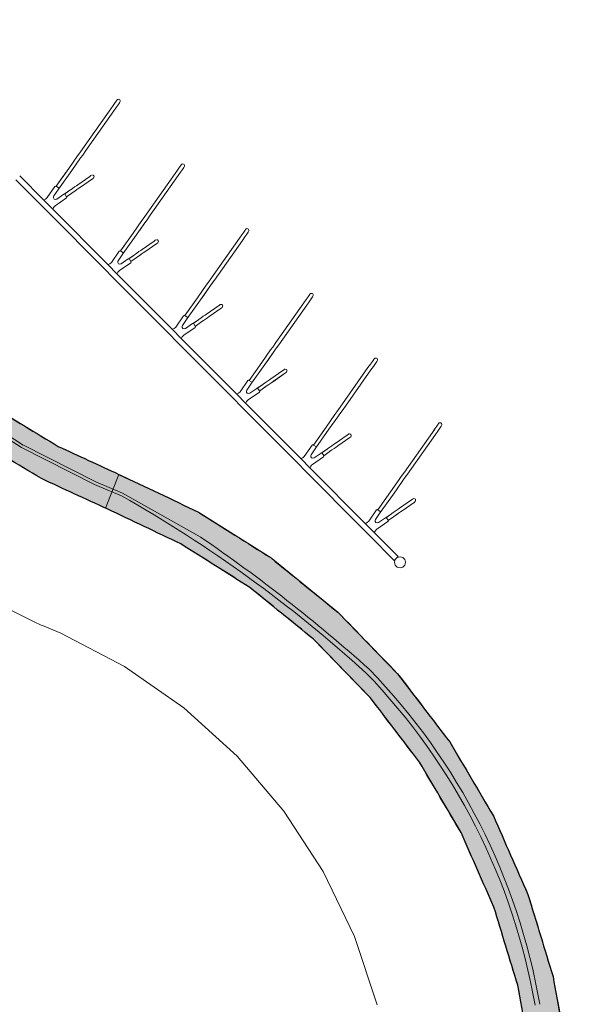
# Model space of a CAD drawing. Extents: x -6068 to 35118, y -17738 to 67348.
# Tile 124 of 243: x 2685 to 2915, y -2089 to -1683. Entities that reach past the tile are written whole.
import ezdxf

# ---------------------------------------------------------------- set-up
doc = ezdxf.new("R2010")
doc.units = 0
doc.header["$LTSCALE"] = 15
doc.linetypes.add('Continua', pattern=[0])
doc.linetypes.add('Cui_CONTINU', pattern=[0])
for name, color, linetype, lineweight, true_color in [('Bloc 3D - Dessin - NIVEAUX - Style par défaut', 7, 'Continua', 0, 0x000000), ('Enveloppe (vert.) Courbe - NIVEAUX - Style par défaut', 7, 'Continua', 0, 0x000000), ('Garde-corps - Traverse - NIVEAUX - Style par défaut', 7, 'Continua', 0, 0x000000)]:
    doc.layers.add(name, color=color, linetype=linetype, lineweight=lineweight, true_color=true_color)
doc.layers.add('EDL_RDJ murs & cloisons', color=5, linetype='CONTINUOUS')
doc.layers.add('PIS-fond de plan', color=7, linetype='Cui_CONTINU')

# ---------------------------------------------------------------- blocks, each defined once
blk = doc.blocks.new('EDL_RDJ plan_2025 10 17')
at = {"layer": 'EDL_RDJ murs & cloisons', "linetype": 'Continuous', "ltscale": 0.08}
h = blk.add_hatch(color=9, dxfattribs=at)
h.dxf.hatch_style = 1
edge = h.paths.add_edge_path()
edge.add_line((2556.739153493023, -1669.143676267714), (2572.3876953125, -1669.235563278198))
edge.add_line((2572.3876953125, -1669.235563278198), (2576.164579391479, -1682.447052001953))
edge.add_line((2576.164579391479, -1682.447052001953), (2579.941463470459, -1695.658540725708))
edge.add_arc((42696.66844574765, 14278.54642198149), 43180.16915160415, 201.7121071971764, 201.7361180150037)
edge.add_arc((-127963.8693482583, -53738.21817203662), 140535.0984606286, 21.720423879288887, 21.727801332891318, ccw=False)
edge.add_arc((12035.47356864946, 2925.562201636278), 10527.17855930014, 206.2426523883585, 206.335552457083)
edge.add_arc((15378.11186413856, 5950.750854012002), 14915.60852004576, 211.0592943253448, 211.1858737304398)
edge.add_arc((360324.5307223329, 278451.7867171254), 454400.5141555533, 218.074873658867, 218.0789918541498)
edge.add_arc((217010.4226649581, 212550.755888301), 303151.9571580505, 224.9969135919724, 225.0030864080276)
edge.add_arc((-660696.6426187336, -848561.463687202), 1075644.916222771, 51.922197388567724, 51.92393709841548, ccw=False)
edge.add_arc((-405330.7572170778, -676816.2502256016), 788713.4971926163, 58.844942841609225, 58.847315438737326, ccw=False)
edge.add_arc((-81401.57870900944, -184168.3901461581), 200779.5220590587, 65.22387725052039, 65.23174117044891, ccw=False)
edge.add_arc((288.0447430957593, -7080.214755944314), 5758.105867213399, 64.43689718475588, 64.79868125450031, ccw=False)
edge.add_arc((-28066.75788130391, -50769.71316564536), 57798.89392504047, 57.71825138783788, 57.75337011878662, ccw=False)
edge.add_arc((7185.293450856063, 3468.404093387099), 6933.798007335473, 230.7970432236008, 231.0897856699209)
edge.add_arc((-5911.781560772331, -10438.30069509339), 12200.97616844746, 44.067741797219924, 44.2341076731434, ccw=False)
edge.add_arc((43474.51515905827, 29034.81722963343), 51089.79264119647, 217.3386602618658, 217.3783907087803)
edge.add_arc((-4344.068507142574, -6265.492528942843), 8396.11413516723, 30.445045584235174, 30.686802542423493, ccw=False)
edge.add_arc((43438.97684459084, 15829.52779176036), 44296.20741385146, 203.7506501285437, 203.7964739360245)
edge.add_arc((17279.22127645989, 2326.370990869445), 15020.30619005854, 196.9137113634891, 197.0488497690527)
edge.add_arc((1336973.997731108, 237663.1508141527), 1355425.510490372, 190.1877749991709, 190.1892725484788)
edge.add_arc((2947.889480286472, -2113.143113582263), 22.65989489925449, 177.7534609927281, 192.0490270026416)
edge.add_line((2925.728797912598, -2117.873334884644), (3034.942824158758, -2120.356799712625))
edge.add_line((3034.942824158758, -2120.356799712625), (3034.606324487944, -2135.153245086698))
edge.add_line((3034.606324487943, -2135.153245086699), (2926.926612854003, -2132.704401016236))
edge.add_line((2926.926612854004, -2132.704401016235), (2821.937847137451, -2130.116701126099))
edge.add_line((2821.937847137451, -2130.116701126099), (2822.269811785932, -2115.520429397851))
edge.add_line((2822.269811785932, -2115.520429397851), (2910.652542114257, -2117.53048896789))
edge.add_arc((1871.077786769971, -2276.179365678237), 1051.610735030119, 8.676926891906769, 10.70114129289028)
edge.add_arc((509871.0467935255, 152748.8463404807), 530082.4787492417, 196.9792556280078, 196.9828927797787, ccw=False)
edge.add_arc((1079395.701304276, 472171.0322056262), 1176324.385757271, 203.7727889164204, 203.7744279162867, ccw=False)
edge.add_arc((280490.3533130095, 161958.0999810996), 322420.6696130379, 210.5631721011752, 210.5691518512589, ccw=False)
edge.add_arc((404168.5650389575, 304391.9129271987), 504890.7568707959, 217.3565403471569, 217.3603589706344, ccw=False)
edge.add_arc((-1332563.55953749, -1298338.910213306), 1861156.762927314, 44.15034442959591, 44.15138034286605)
edge.add_arc((372418.0818038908, 453585.1993835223), 586603.9218294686, 230.9418649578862, 230.945151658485, ccw=False)
edge.add_arc((-675372.2428355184, -1076120.3763308), 1270363.141206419, 57.7349632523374, 57.73648092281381)
edge.add_arc((373656.9793732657, 776720.1014550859), 862443.0862349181, 244.527187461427, 244.52942296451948, ccw=False)
edge.add_arc((4847.994970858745, 2747.185708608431), 5090.805776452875, 245.1405833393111, 245.47776697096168, ccw=False)
edge.add_arc((7846.721273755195, 6662.138406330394), 9961.829097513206, 238.7470641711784, 238.9453296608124, ccw=False)
edge.add_arc((7635.05427522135, 4500.633192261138), 8059.236222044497, 231.8005768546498, 232.0456486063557, ccw=False)
edge.add_arc((154.8607676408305, -4304.806009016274), 3513.189622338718, 44.71890260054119, 45.28109739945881)
edge.add_arc((23423.17403304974, 14506.31113354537), 26432.15340623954, 218.0395257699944, 218.1142487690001, ccw=False)
edge.add_arc((-61137.6034036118, -40295.5733263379), 74475.11154717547, 31.14078445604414, 31.16686884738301)
edge.add_arc((3834.887671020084, -1121.40342133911), 1397.371397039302, 206.0733161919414, 206.839052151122, ccw=False)
edge.add_arc((177757.0357817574, 68081.68146794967), 188577.6773180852, 201.7183608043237, 201.7298502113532, ccw=False)
edge.add_arc((2876.420688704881, -1608.21358814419), 324.0956078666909, 194.2173903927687, 196.5343482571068, ccw=False)
edge.add_line((2562.251853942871, -1687.811994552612), (2556.739153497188, -1669.143676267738))
at = {"layer": 'Bloc 3D - Dessin - NIVEAUX - Style par défaut', "color": 32, "linetype": 'Continua', "lineweight": 0, "ltscale": 0.1, "true_color": 0xd1591a}
for p, q in [((2737.460899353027, -1717.971849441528), (2736.477184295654, -1719.363737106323)), ((2737.454795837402, -1717.977857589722), (2738.287925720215, -1716.795682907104)), ((2738.292598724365, -1716.791105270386), (2737.460899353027, -1717.971849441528)), ((2738.847732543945, -1716.002702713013), (2738.292598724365, -1716.791105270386)), ((2738.691139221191, -1718.840169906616), (2739.523220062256, -1717.658758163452)), ((2739.041805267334, -1715.726804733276), (2738.847732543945, -1716.002702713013)), ((2739.041805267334, -1715.726804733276), (2739.294624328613, -1715.497541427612)), ((2739.294624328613, -1715.497541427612), (2739.61935043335, -1715.399694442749)), ((2739.523220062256, -1717.658758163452), (2740.078258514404, -1716.870546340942)), ((2739.61935043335, -1715.399694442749), (2739.951419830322, -1715.452527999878)), ((2739.951419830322, -1715.452527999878), (2740.225315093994, -1715.64564704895)), ((2740.272331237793, -1716.594648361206), (2740.075778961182, -1716.873025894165)), ((2740.078258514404, -1716.870546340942), (2740.272331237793, -1716.594648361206)), ((2740.225315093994, -1715.64564704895), (2740.386581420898, -1715.940713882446)), ((2740.272331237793, -1716.594648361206), (2740.403366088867, -1716.279458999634)), ((2740.386581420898, -1715.940713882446), (2740.403366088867, -1716.279458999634)), ((2736.477184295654, -1719.363737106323), (2724.941444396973, -1735.736608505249)), ((2726.169967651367, -1736.607217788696), (2737.707424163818, -1720.231866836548)), ((2737.707424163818, -1720.231866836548), (2738.691139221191, -1718.840169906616)), ((2723.670864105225, -1737.540006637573), (2722.805500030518, -1738.768148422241)), ((2724.941444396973, -1735.736608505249), (2723.670864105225, -1737.540006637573)), ((2724.040699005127, -1739.629411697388), (2724.900913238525, -1738.408517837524)), ((2724.900913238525, -1738.408517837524), (2726.169967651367, -1736.607217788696)), ((2722.805500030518, -1738.768148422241), (2719.155788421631, -1743.948316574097)), ((2720.38516998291, -1744.817781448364), (2724.040699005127, -1739.629411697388)), ((2721.908950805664, -1742.663812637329), (2720.38516998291, -1744.817781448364)), ((2724.040699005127, -1739.629411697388), (2721.908950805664, -1742.663812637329)), ((2765.388965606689, -1742.699193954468), (2764.833831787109, -1743.487596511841)), ((2765.583038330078, -1742.4232006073), (2765.388965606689, -1742.699193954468)), ((2765.583038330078, -1742.4232006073), (2765.835857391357, -1742.194032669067)), ((2765.835857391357, -1742.194032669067), (2766.160583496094, -1742.096090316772)), ((2766.160583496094, -1742.096090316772), (2766.492652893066, -1742.149019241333)), ((2766.492652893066, -1742.149019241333), (2766.766548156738, -1742.342138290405)), ((2766.766548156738, -1742.342138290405), (2766.927814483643, -1742.637205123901)), ((2766.927814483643, -1742.637205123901), (2766.944599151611, -1742.975950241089)), ((2719.155788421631, -1743.948316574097), (2713.974475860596, -1751.302289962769)), ((2714.988899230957, -1752.476835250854), (2720.38516998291, -1744.817781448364)), ((2717.416858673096, -1746.411943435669), (2717.839241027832, -1745.809316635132)), ((2728.555774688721, -1746.721124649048), (2728.280544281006, -1746.912431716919)), ((2728.886699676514, -1746.668195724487), (2729.207801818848, -1746.764039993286)), ((2729.207801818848, -1746.764039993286), (2729.455471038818, -1746.989774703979)), ((2763.018417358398, -1746.060132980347), (2751.478576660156, -1762.438821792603)), ((2764.002132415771, -1744.668340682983), (2763.018417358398, -1746.060132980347)), ((2763.996028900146, -1744.674348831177), (2764.829158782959, -1743.49217414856)), ((2764.833831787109, -1743.487596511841), (2764.002132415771, -1744.668340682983)), ((2764.248657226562, -1746.928358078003), (2765.232372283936, -1745.53656578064)), ((2765.232372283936, -1745.53656578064), (2766.064453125, -1744.355249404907)), ((2766.064453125, -1744.355249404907), (2766.61958694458, -1743.567037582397)), ((2766.813564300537, -1743.291044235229), (2766.617012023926, -1743.56951713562)), ((2766.61958694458, -1743.567037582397), (2766.813564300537, -1743.291044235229)), ((2766.813564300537, -1743.291044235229), (2766.944599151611, -1742.975950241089)), ((2697.381114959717, -1748.686647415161), (2707.487773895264, -1758.852434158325)), ((2708.758926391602, -1756.922483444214), (2698.963069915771, -1747.069406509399)), ((2713.969230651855, -1751.300191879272), (2715.599346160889, -1748.986482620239)), ((2715.599346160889, -1748.986482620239), (2716.884899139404, -1747.166681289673)), ((2722.906589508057, -1750.649404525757), (2722.310733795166, -1751.063776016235)), ((2727.836227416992, -1747.221231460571), (2722.906589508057, -1750.649404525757)), ((2728.920936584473, -1748.256158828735), (2723.95486831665, -1751.714181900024)), ((2723.973846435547, -1751.69529914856), (2728.924465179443, -1748.252630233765)), ((2727.836227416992, -1747.221231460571), (2728.08666229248, -1747.047185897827)), ((2728.280544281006, -1746.912431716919), (2728.08666229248, -1747.047185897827)), ((2728.924465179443, -1748.252630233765), (2729.393482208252, -1747.926568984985)), ((2729.393482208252, -1747.926568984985), (2729.55846786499, -1747.634935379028)), ((2729.455471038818, -1746.989774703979), (2729.580593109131, -1747.300577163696)), ((2729.55846786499, -1747.634935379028), (2729.580593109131, -1747.300577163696)), ((2752.716255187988, -1763.29665184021), (2764.248657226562, -1746.928358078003)), ((2710.200214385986, -1756.005811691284), (2713.450050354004, -1751.393270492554)), ((2713.450050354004, -1751.393270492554), (2710.200214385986, -1756.005811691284)), ((2712.987995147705, -1755.317163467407), (2714.988803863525, -1752.477407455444)), ((2713.640403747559, -1751.252412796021), (2713.450050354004, -1751.393270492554)), ((2713.813495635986, -1751.237821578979), (2713.640403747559, -1751.252412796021)), ((2713.969230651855, -1751.300191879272), (2713.813495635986, -1751.237821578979)), ((2714.89782333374, -1751.952791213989), (2713.974666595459, -1751.3023853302)), ((2717.093944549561, -1754.594945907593), (2714.242649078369, -1756.579160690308)), ((2715.051937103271, -1752.196264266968), (2714.89782333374, -1751.952791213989)), ((2714.992046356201, -1752.463006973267), (2715.051937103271, -1752.196264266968)), ((2717.238807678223, -1754.563283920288), (2719.567680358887, -1752.976560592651)), ((2717.375469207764, -1754.533338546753), (2717.238807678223, -1754.563283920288)), ((2719.567680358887, -1752.976560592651), (2717.392635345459, -1754.544401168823)), ((2717.617988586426, -1754.688882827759), (2717.392635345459, -1754.544401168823)), ((2718.263053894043, -1755.615854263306), (2717.617988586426, -1754.688882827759)), ((2718.284130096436, -1755.711984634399), (2720.424175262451, -1754.169416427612)), ((2720.714664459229, -1752.174139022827), (2719.73934173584, -1752.852869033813)), ((2720.424175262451, -1754.169416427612), (2720.605754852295, -1754.038572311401)), ((2721.602916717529, -1753.351354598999), (2720.57466506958, -1754.066896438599)), ((2720.605754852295, -1754.038572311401), (2721.625137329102, -1753.329229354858)), ((2721.573543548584, -1751.576662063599), (2720.714664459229, -1752.174139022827)), ((2722.310733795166, -1751.063776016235), (2721.573543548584, -1751.576662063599)), ((2721.625137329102, -1753.329229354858), (2722.550678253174, -1752.685308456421)), ((2722.550678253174, -1752.685308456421), (2723.345184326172, -1752.132558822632)), ((2723.95486831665, -1751.714181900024), (2723.324680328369, -1752.152967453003)), ((2723.345184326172, -1752.132558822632), (2723.973846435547, -1751.69529914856)), ((2707.487773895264, -1758.852434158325), (2710.674667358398, -1762.05792427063)), ((2712.623596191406, -1760.809850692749), (2708.758926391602, -1756.922483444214)), ((2709.597301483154, -1756.590509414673), (2708.822536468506, -1756.914472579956)), ((2710.200214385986, -1756.005811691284), (2709.597301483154, -1756.590509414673)), ((2712.864398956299, -1755.567502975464), (2712.987995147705, -1755.317163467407)), ((2712.868118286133, -1756.119203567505), (2712.864398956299, -1755.567502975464)), ((2713.191986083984, -1756.56590461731), (2712.868118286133, -1756.119203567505)), ((2713.715171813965, -1756.74090385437), (2713.191986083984, -1756.56590461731)), ((2718.169116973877, -1756.139898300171), (2713.537693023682, -1759.362745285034)), ((2713.537693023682, -1759.362745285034), (2718.169116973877, -1756.139898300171)), ((2714.242649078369, -1756.579160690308), (2713.715171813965, -1756.74090385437)), ((2718.169116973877, -1756.139898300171), (2718.324661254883, -1755.897378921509)), ((2718.268013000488, -1755.638456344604), (2718.263053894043, -1755.615854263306)), ((2718.324661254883, -1755.897378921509), (2718.284130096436, -1755.711984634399)), ((2710.674667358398, -1762.05792427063), (2734.029006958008, -1785.54892539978)), ((2735.300159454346, -1783.618974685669), (2712.623596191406, -1760.809850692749)), ((2712.657928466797, -1760.589647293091), (2712.884521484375, -1760.065507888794)), ((2712.884521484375, -1760.065507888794), (2713.235378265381, -1759.614992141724)), ((2713.235378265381, -1759.614992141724), (2713.537693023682, -1759.362745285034)), ((2751.478576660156, -1762.438821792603), (2750.212097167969, -1764.236402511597)), ((2749.346542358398, -1765.46483039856), (2745.697498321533, -1770.644044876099)), ((2746.927165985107, -1771.513223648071), (2750.580501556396, -1766.327905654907)), ((2750.580501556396, -1766.327905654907), (2748.45027923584, -1769.360303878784)), ((2750.212097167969, -1764.236402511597), (2749.346542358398, -1765.46483039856)), ((2750.580501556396, -1766.327905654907), (2751.442432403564, -1765.104627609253)), ((2751.442432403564, -1765.104627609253), (2752.716255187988, -1763.29665184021)), ((2745.697498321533, -1770.644044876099), (2740.51570892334, -1777.998781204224)), ((2791.375064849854, -1770.183992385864), (2790.543365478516, -1771.364831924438)), ((2791.930198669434, -1769.395685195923), (2791.375064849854, -1770.183992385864)), ((2791.77360534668, -1772.233057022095), (2792.605781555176, -1771.051740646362)), ((2792.124271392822, -1769.119691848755), (2791.930198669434, -1769.395685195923)), ((2792.124271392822, -1769.119691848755), (2792.377185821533, -1768.890523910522)), ((2792.377185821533, -1768.890523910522), (2792.701816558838, -1768.792581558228)), ((2792.605781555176, -1771.051740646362), (2793.160820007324, -1770.263433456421)), ((2792.701816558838, -1768.792581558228), (2793.033885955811, -1768.845415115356)), ((2793.033885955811, -1768.845415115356), (2793.307781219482, -1769.038534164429)), ((2793.160820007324, -1770.263433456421), (2793.354797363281, -1769.987535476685)), ((2793.307781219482, -1769.038534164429), (2793.469047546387, -1769.333696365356)), ((2793.354797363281, -1769.987535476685), (2793.485832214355, -1769.672346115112)), ((2793.469047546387, -1769.333696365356), (2793.485832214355, -1769.672346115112)), ((2741.530132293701, -1779.17332649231), (2746.927165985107, -1771.513223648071)), ((2754.377460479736, -1773.917722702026), (2749.447822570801, -1777.345895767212)), ((2755.462169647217, -1774.952554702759), (2750.496101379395, -1778.410673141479)), ((2750.515079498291, -1778.391790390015), (2755.465698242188, -1774.94912147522)), ((2754.377460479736, -1773.917722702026), (2754.627990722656, -1773.743677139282)), ((2754.82177734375, -1773.608922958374), (2754.627990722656, -1773.743677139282)), ((2755.097103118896, -1773.417520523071), (2754.82177734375, -1773.608922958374)), ((2755.427932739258, -1773.364591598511), (2755.749034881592, -1773.460531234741)), ((2755.465698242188, -1774.94912147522), (2755.934810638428, -1774.62306022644)), ((2755.749034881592, -1773.460531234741), (2755.996704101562, -1773.686170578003)), ((2755.934810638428, -1774.62306022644), (2756.099796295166, -1774.331331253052)), ((2755.996704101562, -1773.686170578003), (2756.121826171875, -1773.99697303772)), ((2756.099796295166, -1774.331331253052), (2756.121826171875, -1773.99697303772)), ((2789.559650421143, -1772.756624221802), (2778.024101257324, -1789.129209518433)), ((2779.252433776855, -1790.000295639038), (2790.789890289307, -1773.624849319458)), ((2790.543365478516, -1771.364831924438), (2789.559650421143, -1772.756624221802)), ((2790.789890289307, -1773.624849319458), (2791.77360534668, -1772.233057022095)), ((2739.991283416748, -1778.089761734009), (2736.741542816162, -1782.702302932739)), ((2736.741542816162, -1782.702302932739), (2739.991283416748, -1778.089761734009)), ((2739.529228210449, -1782.013654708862), (2741.53003692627, -1779.173803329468)), ((2740.181732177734, -1777.948904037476), (2739.991283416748, -1778.089761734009)), ((2740.35472869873, -1777.934217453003), (2740.181732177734, -1777.948904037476)), ((2740.5104637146, -1777.996683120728), (2740.35472869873, -1777.934217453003)), ((2740.5104637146, -1777.996683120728), (2742.140674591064, -1775.682973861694)), ((2741.439056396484, -1778.649282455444), (2740.515899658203, -1777.998781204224)), ((2741.593170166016, -1778.892755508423), (2741.439056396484, -1778.649282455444)), ((2741.533279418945, -1779.15940284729), (2741.593170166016, -1778.892755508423)), ((2747.255897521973, -1778.870630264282), (2746.280574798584, -1779.549360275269)), ((2748.114776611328, -1778.273153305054), (2747.255897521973, -1778.870630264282)), ((2748.85196685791, -1777.76026725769), (2748.114776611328, -1778.273153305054)), ((2749.447822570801, -1777.345895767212), (2748.85196685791, -1777.76026725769)), ((2749.091911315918, -1779.381799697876), (2749.886417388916, -1778.829050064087)), ((2749.886417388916, -1778.829050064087), (2750.515079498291, -1778.391790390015)), ((2736.13862991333, -1783.286905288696), (2735.36376953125, -1783.610868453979)), ((2736.741542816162, -1782.702302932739), (2736.13862991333, -1783.286905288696)), ((2739.405632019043, -1782.263994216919), (2739.529228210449, -1782.013654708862)), ((2739.409351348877, -1782.81569480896), (2739.405632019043, -1782.263994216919)), ((2739.733219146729, -1783.262300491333), (2739.409351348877, -1782.81569480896)), ((2740.256404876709, -1783.437395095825), (2739.733219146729, -1783.262300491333)), ((2744.710350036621, -1782.836389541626), (2740.078926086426, -1786.059236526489)), ((2740.078926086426, -1786.059236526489), (2744.710350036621, -1782.836389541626)), ((2740.783882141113, -1783.275556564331), (2740.256404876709, -1783.437395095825)), ((2743.635272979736, -1781.291341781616), (2740.783882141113, -1783.275556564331)), ((2743.780040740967, -1781.259679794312), (2743.635272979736, -1781.291341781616)), ((2743.780040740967, -1781.259679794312), (2746.108913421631, -1779.673051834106)), ((2743.916702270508, -1781.229829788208), (2743.780040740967, -1781.259679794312)), ((2746.108913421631, -1779.673051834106), (2743.933868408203, -1781.240892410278)), ((2744.15922164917, -1781.385374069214), (2743.933868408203, -1781.240892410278)), ((2744.804286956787, -1782.312345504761), (2744.15922164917, -1781.385374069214)), ((2744.710350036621, -1782.836389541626), (2744.865894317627, -1782.593774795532)), ((2744.82536315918, -1782.408475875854), (2746.965503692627, -1780.865907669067)), ((2744.865894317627, -1782.593774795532), (2744.82536315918, -1782.408475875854)), ((2746.965503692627, -1780.865907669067), (2747.146987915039, -1780.734968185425)), ((2747.146987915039, -1780.734968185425), (2748.166370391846, -1780.025720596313)), ((2749.070358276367, -1779.403162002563), (2748.144149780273, -1780.047845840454)), ((2748.166370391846, -1780.025720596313), (2749.091911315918, -1779.381799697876)), ((2734.026908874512, -1785.546827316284), (2737.215900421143, -1788.754415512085)), ((2739.16482925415, -1787.506246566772), (2735.300159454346, -1783.618974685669)), ((2739.199161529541, -1787.286138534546), (2739.425754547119, -1786.761999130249)), ((2739.425754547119, -1786.761999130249), (2739.776611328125, -1786.311388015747)), ((2739.776611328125, -1786.311388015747), (2740.078926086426, -1786.059236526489)), ((2737.215900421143, -1788.754415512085), (2760.570240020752, -1812.245416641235)), ((2761.84139251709, -1810.315370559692), (2739.16482925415, -1787.506246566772)), ((2776.753234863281, -1790.933084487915), (2775.888633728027, -1792.160177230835)), ((2778.024101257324, -1789.129209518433), (2776.753234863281, -1790.933084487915)), ((2777.98376083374, -1791.800928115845), (2779.252433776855, -1790.000295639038)), ((2778.662014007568, -1790.839815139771), (2778.129196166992, -1791.595697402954)), ((2775.888633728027, -1792.160177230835), (2772.238540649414, -1797.34091758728)), ((2773.468589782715, -1798.209428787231), (2777.122116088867, -1793.023920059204)), ((2777.122116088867, -1793.023920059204), (2774.991512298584, -1796.056795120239)), ((2777.122116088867, -1793.023920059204), (2777.98376083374, -1791.800928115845)), ((2818.665218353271, -1795.816469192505), (2818.918132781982, -1795.587205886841)), ((2818.918132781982, -1795.587205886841), (2819.242763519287, -1795.489358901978)), ((2819.242763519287, -1795.489358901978), (2819.574928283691, -1795.542192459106)), ((2819.574928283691, -1795.542192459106), (2819.848728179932, -1795.735311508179)), ((2772.238540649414, -1797.34091758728), (2767.056941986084, -1804.695177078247)), ((2768.071365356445, -1805.869817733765), (2773.468589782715, -1798.209428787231)), ((2774.991512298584, -1796.056795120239), (2773.468589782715, -1798.209428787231)), ((2816.100597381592, -1799.453401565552), (2804.560089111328, -1815.833139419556)), ((2817.084312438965, -1798.061513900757), (2816.100597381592, -1799.453401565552)), ((2817.916011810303, -1796.880769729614), (2817.084312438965, -1798.061513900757)), ((2817.330932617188, -1800.321626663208), (2818.314552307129, -1798.929834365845)), ((2818.471145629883, -1796.092367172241), (2817.916011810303, -1796.880769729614)), ((2818.314552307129, -1798.929834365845), (2819.146728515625, -1797.748422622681)), ((2818.665218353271, -1795.816469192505), (2818.471145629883, -1796.092367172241)), ((2819.146728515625, -1797.748422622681), (2819.701766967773, -1796.960210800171)), ((2819.701766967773, -1796.960210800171), (2819.89574432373, -1796.684312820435)), ((2819.848728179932, -1795.735311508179), (2820.009994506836, -1796.030473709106)), ((2819.89574432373, -1796.684312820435), (2820.026779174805, -1796.369123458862)), ((2820.009994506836, -1796.030473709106), (2820.026779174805, -1796.369123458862)), ((2767.051696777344, -1804.693174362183), (2768.681907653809, -1802.379465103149)), ((2780.918788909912, -1800.614213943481), (2775.989055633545, -1804.042291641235)), ((2782.003402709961, -1801.649045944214), (2777.037334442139, -1805.107164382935)), ((2777.056312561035, -1805.08828163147), (2782.006931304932, -1801.645517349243)), ((2780.918788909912, -1800.614213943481), (2781.1692237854, -1800.440168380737)), ((2781.363010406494, -1800.305414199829), (2781.1692237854, -1800.440168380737)), ((2781.638336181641, -1800.114011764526), (2781.363010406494, -1800.305414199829)), ((2781.969261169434, -1800.061082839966), (2781.638336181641, -1800.114011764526)), ((2781.969261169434, -1800.061082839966), (2782.290267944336, -1800.157022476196)), ((2782.006931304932, -1801.645517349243), (2782.476043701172, -1801.319551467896)), ((2782.290267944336, -1800.157022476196), (2782.537937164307, -1800.382661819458)), ((2782.476043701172, -1801.319551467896), (2782.64102935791, -1801.027822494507)), ((2782.537937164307, -1800.382661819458), (2782.663059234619, -1800.693464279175)), ((2782.64102935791, -1801.027822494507), (2782.663059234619, -1800.693464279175)), ((2805.791282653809, -1816.700029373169), (2817.330932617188, -1800.321626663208)), ((2763.282775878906, -1809.398698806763), (2766.532611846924, -1804.786252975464)), ((2766.070461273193, -1808.710050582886), (2768.071269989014, -1805.870294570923)), ((2766.722965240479, -1804.645299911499), (2766.532611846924, -1804.786252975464)), ((2766.895961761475, -1804.630708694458), (2766.722965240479, -1804.645299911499)), ((2767.051696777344, -1804.693174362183), (2766.895961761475, -1804.630708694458)), ((2767.98038482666, -1805.345773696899), (2767.057132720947, -1804.695272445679)), ((2768.13440322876, -1805.589246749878), (2767.98038482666, -1805.345773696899)), ((2768.074512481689, -1805.855894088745), (2768.13440322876, -1805.589246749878)), ((2770.321273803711, -1807.956171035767), (2772.650241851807, -1806.36944770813)), ((2772.650241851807, -1806.36944770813), (2770.475101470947, -1807.937288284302)), ((2771.366596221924, -1809.10496711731), (2773.506736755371, -1807.562303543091)), ((2772.821807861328, -1806.245756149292), (2772.650241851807, -1806.36944770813)), ((2773.797225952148, -1805.567121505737), (2772.821807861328, -1806.245756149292)), ((2773.506736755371, -1807.562303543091), (2773.688316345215, -1807.43145942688)), ((2773.688316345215, -1807.43145942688), (2774.70760345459, -1806.722116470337)), ((2774.656009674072, -1804.969549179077), (2773.797225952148, -1805.567121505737)), ((2775.393199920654, -1804.456663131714), (2774.656009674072, -1804.969549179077)), ((2774.70760345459, -1806.722116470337), (2775.633144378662, -1806.078195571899)), ((2775.989055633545, -1804.042291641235), (2775.393199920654, -1804.456663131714)), ((2776.407146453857, -1805.545854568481), (2775.611591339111, -1806.099653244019)), ((2775.633144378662, -1806.078195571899), (2776.42765045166, -1805.525541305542)), ((2776.42765045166, -1805.525541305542), (2777.056312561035, -1805.08828163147)), ((2765.706157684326, -1814.202737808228), (2761.84139251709, -1810.315370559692)), ((2762.679862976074, -1809.983396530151), (2761.905002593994, -1810.307359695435)), ((2763.282775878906, -1809.398698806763), (2762.679862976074, -1809.983396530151)), ((2765.946865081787, -1808.960485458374), (2766.070461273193, -1808.710050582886)), ((2765.950584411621, -1809.512090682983), (2765.946865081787, -1808.960485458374)), ((2766.274452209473, -1809.958791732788), (2765.950584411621, -1809.512090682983)), ((2766.797637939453, -1810.13388633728), (2766.274452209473, -1809.958791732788)), ((2771.251583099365, -1809.532785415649), (2766.62015914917, -1812.755727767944)), ((2766.62015914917, -1812.755727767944), (2771.251583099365, -1809.532785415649)), ((2767.325115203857, -1809.972047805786), (2766.797637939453, -1810.13388633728)), ((2770.17650604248, -1807.987833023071), (2767.325115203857, -1809.972047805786)), ((2770.321273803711, -1807.956171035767), (2770.17650604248, -1807.987833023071)), ((2770.457935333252, -1807.926321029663), (2770.321273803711, -1807.956171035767)), ((2770.700454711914, -1808.081865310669), (2770.475101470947, -1807.937288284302)), ((2771.345520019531, -1809.008836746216), (2770.700454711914, -1808.081865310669)), ((2771.251583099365, -1809.532785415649), (2771.407127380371, -1809.290266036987)), ((2771.407127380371, -1809.290266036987), (2771.366596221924, -1809.10496711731)), ((2760.568141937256, -1812.243318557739), (2763.758182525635, -1815.451955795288)), ((2763.757133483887, -1815.45090675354), (2787.107372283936, -1838.937616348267)), ((2788.382816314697, -1837.012052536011), (2765.706157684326, -1814.202737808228)), ((2765.740394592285, -1813.982629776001), (2765.966987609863, -1813.458490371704)), ((2765.966987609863, -1813.458490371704), (2766.317844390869, -1813.007879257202)), ((2766.317844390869, -1813.007879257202), (2766.62015914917, -1812.755727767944)), ((2804.560089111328, -1815.833139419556), (2803.295230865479, -1817.628240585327)), ((2802.429294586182, -1818.857431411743), (2798.779582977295, -1824.037408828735)), ((2800.010013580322, -1824.905443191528), (2803.658771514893, -1819.726800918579)), ((2803.658771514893, -1819.726800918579), (2801.532459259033, -1822.753477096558)), ((2803.295230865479, -1817.628240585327), (2802.429294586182, -1818.857431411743)), ((2803.658771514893, -1819.726800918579), (2804.526042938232, -1818.495798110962)), ((2804.526042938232, -1818.495798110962), (2805.791282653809, -1816.700029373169)), ((2798.779582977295, -1824.037408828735), (2793.597888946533, -1831.391954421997)), ((2801.532459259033, -1822.753477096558), (2800.010013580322, -1824.905443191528)), ((2844.439506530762, -1823.559331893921), (2843.607807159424, -1824.740076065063)), ((2844.994640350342, -1822.770929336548), (2844.439506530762, -1823.559331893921)), ((2845.18871307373, -1822.495031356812), (2844.994640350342, -1822.770929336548)), ((2845.18871307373, -1822.495031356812), (2845.44153213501, -1822.265768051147)), ((2845.44153213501, -1822.265768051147), (2845.766258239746, -1822.167921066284)), ((2845.670127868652, -1824.426984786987), (2846.225166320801, -1823.638772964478)), ((2845.766258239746, -1822.167921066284), (2846.098327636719, -1822.220754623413)), ((2846.098327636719, -1822.220754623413), (2846.372222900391, -1822.413873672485)), ((2846.225166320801, -1823.638772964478), (2846.419239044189, -1823.362874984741)), ((2846.372222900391, -1822.413873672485), (2846.533489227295, -1822.709035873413)), ((2846.419239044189, -1823.362874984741), (2846.550273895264, -1823.047685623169)), ((2846.533489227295, -1822.709035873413), (2846.550273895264, -1823.047685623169)), ((2794.612312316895, -1832.566499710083), (2800.010013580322, -1824.905443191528)), ((2795.222854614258, -1829.076242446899), (2796.508312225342, -1827.256345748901)), ((2807.459735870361, -1827.3108959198), (2802.530002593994, -1830.739068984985)), ((2807.459735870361, -1827.3108959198), (2807.71017074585, -1827.136850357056)), ((2807.904052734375, -1827.002096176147), (2807.71017074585, -1827.136850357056)), ((2808.17928314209, -1826.810789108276), (2807.904052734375, -1827.002096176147)), ((2808.510208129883, -1826.757860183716), (2808.17928314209, -1826.810789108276)), ((2808.510208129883, -1826.757860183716), (2808.831214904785, -1826.853704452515)), ((2808.547973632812, -1828.342294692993), (2809.016990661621, -1828.016233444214)), ((2808.831214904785, -1826.853704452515), (2809.078884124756, -1827.079439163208)), ((2809.016990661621, -1828.016233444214), (2809.181976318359, -1827.724599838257)), ((2809.078884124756, -1827.079439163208), (2809.2041015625, -1827.390241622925)), ((2809.181976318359, -1827.724599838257), (2809.2041015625, -1827.390241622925)), ((2842.624092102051, -1826.131963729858), (2831.088352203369, -1842.504835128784)), ((2832.317447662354, -1843.374681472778), (2843.854331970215, -1827.000188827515)), ((2843.607807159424, -1824.740076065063), (2842.624092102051, -1826.131963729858)), ((2843.854331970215, -1827.000188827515), (2844.838047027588, -1825.608396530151)), ((2844.838047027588, -1825.608396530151), (2845.670127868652, -1824.426984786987)), ((2793.073558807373, -1831.482934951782), (2789.823722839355, -1836.095476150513)), ((2789.823722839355, -1836.095476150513), (2793.073558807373, -1831.482934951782)), ((2793.263912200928, -1831.342077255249), (2793.073558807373, -1831.482934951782)), ((2793.436908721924, -1831.327486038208), (2793.263912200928, -1831.342077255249)), ((2793.592739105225, -1831.389856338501), (2793.436908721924, -1831.327486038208)), ((2793.592739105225, -1831.389856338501), (2795.222854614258, -1829.076242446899)), ((2794.521331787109, -1832.042455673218), (2793.598079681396, -1831.392049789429)), ((2794.675445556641, -1832.285928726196), (2794.521331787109, -1832.042455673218)), ((2801.196956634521, -1831.666326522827), (2800.338172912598, -1832.263898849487)), ((2801.934242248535, -1831.153440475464), (2801.196956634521, -1831.666326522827)), ((2802.530002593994, -1830.739068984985), (2801.934242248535, -1831.153440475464)), ((2803.578281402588, -1831.803941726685), (2802.948188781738, -1832.242631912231)), ((2802.968597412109, -1832.222318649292), (2803.597259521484, -1831.78505897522)), ((2808.544445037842, -1828.345823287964), (2803.578281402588, -1831.803941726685)), ((2803.597259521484, -1831.78505897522), (2808.547973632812, -1828.342294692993)), ((2789.823722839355, -1836.095476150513), (2789.220809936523, -1836.680173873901)), ((2792.487812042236, -1835.657167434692), (2792.611408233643, -1835.406827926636)), ((2792.49153137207, -1836.208868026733), (2792.487812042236, -1835.657167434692)), ((2792.815399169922, -1836.655569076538), (2792.49153137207, -1836.208868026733)), ((2792.611408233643, -1835.406827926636), (2794.612216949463, -1832.567071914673)), ((2793.161106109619, -1839.452409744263), (2797.792530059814, -1836.229562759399)), ((2797.792530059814, -1836.229562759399), (2793.161106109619, -1839.452409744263)), ((2796.71745300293, -1834.684610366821), (2793.866062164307, -1836.668825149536)), ((2794.615459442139, -1832.552671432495), (2794.675445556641, -1832.285928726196)), ((2796.86222076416, -1834.652948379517), (2796.71745300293, -1834.684610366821)), ((2796.86222076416, -1834.652948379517), (2799.191188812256, -1833.06622505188)), ((2796.998882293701, -1834.623003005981), (2796.86222076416, -1834.652948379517)), ((2799.191188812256, -1833.06622505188), (2797.016048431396, -1834.634065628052)), ((2797.241497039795, -1834.778547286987), (2797.016048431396, -1834.634065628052)), ((2797.886562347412, -1835.705518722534), (2797.241497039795, -1834.778547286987)), ((2797.792530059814, -1836.229562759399), (2797.94807434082, -1835.987043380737)), ((2797.907543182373, -1835.80174446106), (2797.891426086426, -1835.728120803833)), ((2797.907543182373, -1835.80174446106), (2800.047969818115, -1834.258890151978)), ((2799.362754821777, -1832.942533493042), (2799.191188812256, -1833.06622505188)), ((2800.338172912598, -1832.263898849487), (2799.362754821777, -1832.942533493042)), ((2800.047969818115, -1834.258890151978), (2800.229263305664, -1834.12823677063)), ((2801.226329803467, -1833.441019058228), (2800.198078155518, -1834.156560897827)), ((2800.229263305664, -1834.12823677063), (2801.248645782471, -1833.418893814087)), ((2801.248645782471, -1833.418893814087), (2802.174091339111, -1832.774972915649)), ((2802.174091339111, -1832.774972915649), (2802.968597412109, -1832.222318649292)), ((2787.109470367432, -1838.939714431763), (2790.300464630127, -1842.14940071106)), ((2792.247200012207, -1840.899038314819), (2788.382816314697, -1837.012052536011)), ((2789.220809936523, -1836.680173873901), (2788.445949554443, -1837.004137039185)), ((2792.281436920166, -1840.679311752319), (2792.508029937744, -1840.155172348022)), ((2792.508029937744, -1840.155172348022), (2792.858791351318, -1839.704656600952)), ((2793.338584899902, -1836.830568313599), (2792.815399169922, -1836.655569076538)), ((2792.858791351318, -1839.704656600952), (2793.161106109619, -1839.452409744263)), ((2793.866062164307, -1836.668825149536), (2793.338584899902, -1836.830568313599)), ((2790.299415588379, -1842.148351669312), (2813.630771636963, -1865.616273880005)), ((2814.906311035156, -1863.690614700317), (2792.247200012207, -1840.899038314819)), ((2829.817867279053, -1844.308042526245), (2828.952503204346, -1845.536184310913)), ((2831.088352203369, -1842.504835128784), (2829.817867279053, -1844.308042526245)), ((2831.04887008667, -1845.175313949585), (2832.317447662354, -1843.374681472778)), ((2828.952503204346, -1845.536184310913), (2825.301837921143, -1850.717687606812)), ((2826.53226852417, -1851.585817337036), (2830.183696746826, -1846.403169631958)), ((2830.183696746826, -1846.403169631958), (2831.04887008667, -1845.175313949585)), ((2825.301837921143, -1850.717687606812), (2820.121383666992, -1858.070516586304)), ((2821.135807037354, -1859.245157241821), (2826.53226852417, -1851.585817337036)), ((2823.986148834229, -1852.577543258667), (2825.301837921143, -1850.717687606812)), ((2869.177055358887, -1852.85325050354), (2870.160675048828, -1851.46050453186)), ((2870.166778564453, -1851.454496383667), (2869.183158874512, -1852.84628868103)), ((2870.998573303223, -1850.273656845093), (2870.166778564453, -1851.454496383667)), ((2870.413398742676, -1853.714513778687), (2871.397018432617, -1852.322721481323)), ((2871.553611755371, -1849.485349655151), (2870.998573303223, -1850.273656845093)), ((2871.397018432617, -1852.322721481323), (2872.229194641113, -1851.141405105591)), ((2871.747779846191, -1849.209356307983), (2871.553611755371, -1849.485349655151)), ((2871.747779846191, -1849.209356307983), (2872.000503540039, -1848.980188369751)), ((2872.000503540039, -1848.980188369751), (2872.325325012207, -1848.882246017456)), ((2872.229194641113, -1851.141405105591), (2872.784233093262, -1850.353097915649)), ((2872.325325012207, -1848.882246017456), (2872.65739440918, -1848.935079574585)), ((2872.65739440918, -1848.935079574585), (2872.931289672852, -1849.128198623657)), ((2872.978210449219, -1850.077199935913), (2872.781753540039, -1850.355672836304)), ((2872.784233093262, -1850.353097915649), (2872.978210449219, -1850.077199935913)), ((2872.931289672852, -1849.128198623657), (2873.092460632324, -1849.423360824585)), ((2872.978210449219, -1850.077199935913), (2873.109245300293, -1849.762010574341)), ((2873.092460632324, -1849.423360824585), (2873.109245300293, -1849.762010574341)), ((2833.983135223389, -1853.989458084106), (2829.053497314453, -1857.417631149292)), ((2830.120754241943, -1858.463621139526), (2835.07137298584, -1855.0208568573)), ((2833.983135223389, -1853.989458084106), (2834.233570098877, -1853.815412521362)), ((2834.427452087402, -1853.680658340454), (2834.233570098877, -1853.815412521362)), ((2834.702682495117, -1853.489351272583), (2834.427452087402, -1853.680658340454)), ((2835.03360748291, -1853.436422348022), (2834.702682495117, -1853.489351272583)), ((2835.03360748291, -1853.436422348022), (2835.354709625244, -1853.532266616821)), ((2835.07137298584, -1855.0208568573), (2835.540390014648, -1854.694795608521)), ((2835.354709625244, -1853.532266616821), (2835.602378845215, -1853.758001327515)), ((2835.540390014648, -1854.694795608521), (2835.705375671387, -1854.403162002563)), ((2835.602378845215, -1853.758001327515), (2835.727500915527, -1854.068803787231)), ((2835.705375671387, -1854.403162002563), (2835.727500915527, -1854.068803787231)), ((2869.183158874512, -1852.84628868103), (2857.647609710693, -1869.218873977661)), ((2858.876419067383, -1870.089101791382), (2870.413398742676, -1853.714513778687)), ((2819.5969581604, -1858.161497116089), (2816.347217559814, -1862.774038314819)), ((2816.347217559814, -1862.774038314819), (2819.5969581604, -1858.161497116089)), ((2819.134902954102, -1862.085390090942), (2821.135711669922, -1859.245634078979)), ((2819.787406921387, -1858.020639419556), (2819.5969581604, -1858.161497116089)), ((2819.960403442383, -1858.006048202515), (2819.787406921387, -1858.020639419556)), ((2820.116138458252, -1858.068418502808), (2819.960403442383, -1858.006048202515)), ((2821.044731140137, -1858.721113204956), (2820.121574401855, -1858.070611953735)), ((2821.198844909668, -1858.964490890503), (2821.044731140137, -1858.721113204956)), ((2821.138954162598, -1859.231233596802), (2821.198844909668, -1858.964490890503)), ((2823.385715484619, -1861.331510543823), (2825.714588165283, -1859.744882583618)), ((2825.714588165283, -1859.744882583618), (2823.539543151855, -1861.312627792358)), ((2825.886249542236, -1859.621095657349), (2825.714588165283, -1859.744882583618)), ((2826.861572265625, -1858.942461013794), (2825.886249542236, -1859.621095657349)), ((2826.752662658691, -1860.806798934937), (2827.772045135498, -1860.097455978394)), ((2827.72045135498, -1858.344888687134), (2826.861572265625, -1858.942461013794)), ((2828.457641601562, -1857.832002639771), (2827.72045135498, -1858.344888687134)), ((2827.772045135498, -1860.097455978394), (2828.69758605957, -1859.453535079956)), ((2829.053497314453, -1857.417631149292), (2828.457641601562, -1857.832002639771)), ((2828.69758605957, -1859.453535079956), (2829.492092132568, -1858.900880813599)), ((2829.492092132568, -1858.900880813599), (2830.120754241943, -1858.463621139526)), ((2818.770599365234, -1867.577600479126), (2814.906311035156, -1863.690614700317)), ((2815.744209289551, -1863.358736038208), (2814.969444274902, -1863.682699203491)), ((2816.347217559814, -1862.774038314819), (2815.744209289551, -1863.358736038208)), ((2819.011306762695, -1862.335729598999), (2819.134902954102, -1862.085390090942)), ((2819.015026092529, -1862.88743019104), (2819.011306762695, -1862.335729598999)), ((2819.338893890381, -1863.334131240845), (2819.015026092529, -1862.88743019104)), ((2819.862079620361, -1863.509130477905), (2819.338893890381, -1863.334131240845)), ((2819.684600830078, -1866.130971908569), (2824.316024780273, -1862.908124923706)), ((2824.316024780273, -1862.908124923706), (2819.684600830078, -1866.130971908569)), ((2820.389556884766, -1863.347387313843), (2819.862079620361, -1863.509130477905)), ((2823.240852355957, -1861.363172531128), (2820.389556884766, -1863.347387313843)), ((2823.385715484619, -1861.331510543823), (2823.240852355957, -1861.363172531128)), ((2823.52237701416, -1861.30166053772), (2823.385715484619, -1861.331510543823)), ((2823.764896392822, -1861.457109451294), (2823.539543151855, -1861.312627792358)), ((2824.409961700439, -1862.384176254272), (2823.764896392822, -1861.457109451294)), ((2824.316024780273, -1862.908124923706), (2824.471569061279, -1862.665605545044)), ((2824.431037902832, -1862.480306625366), (2824.414920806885, -1862.40668296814)), ((2824.431037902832, -1862.480306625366), (2826.571369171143, -1860.937452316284)), ((2826.571369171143, -1860.937452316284), (2826.752662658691, -1860.806798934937)), ((2813.632869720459, -1865.618371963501), (2816.822814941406, -1868.826913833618)), ((2841.465377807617, -1890.405035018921), (2818.770599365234, -1867.577600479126)), ((2818.804836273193, -1867.357873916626), (2819.031429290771, -1866.833734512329)), ((2819.031429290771, -1866.833734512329), (2819.382286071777, -1866.383218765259)), ((2819.382286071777, -1866.383218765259), (2819.684600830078, -1866.130971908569)), ((2816.822814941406, -1868.826913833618), (2840.19193649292, -1892.332696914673)), ((2855.513000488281, -1872.248506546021), (2851.860904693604, -1877.432012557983)), ((2856.375980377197, -1871.02370262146), (2855.513000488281, -1872.248506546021)), ((2857.647609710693, -1869.218873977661), (2856.375980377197, -1871.02370262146)), ((2856.74467086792, -1873.114824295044), (2857.607746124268, -1871.88982963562)), ((2857.607746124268, -1871.88982963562), (2858.876419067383, -1870.089101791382)), ((2858.285427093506, -1870.929479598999), (2857.752704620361, -1871.685361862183)), ((2853.092956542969, -1878.297853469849), (2856.74467086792, -1873.114824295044)), ((2856.74467086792, -1873.114824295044), (2854.614925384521, -1876.146459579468)), ((2851.860904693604, -1877.432012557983), (2846.680355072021, -1884.784936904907)), ((2847.694778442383, -1885.959482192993), (2853.092956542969, -1878.297853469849)), ((2860.54220199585, -1880.70387840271), (2855.612468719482, -1884.131956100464)), ((2860.538864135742, -1880.707120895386), (2860.985469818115, -1880.396032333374)), ((2860.54220199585, -1880.70387840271), (2860.792636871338, -1880.529832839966)), ((2860.986518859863, -1880.395078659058), (2860.792636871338, -1880.529832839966)), ((2861.261749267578, -1880.203676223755), (2860.986518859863, -1880.395078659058)), ((2861.592674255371, -1880.150747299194), (2861.261749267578, -1880.203676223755)), ((2861.592674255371, -1880.150747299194), (2861.913776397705, -1880.246686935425)), ((2861.913776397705, -1880.246686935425), (2862.161350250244, -1880.472326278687)), ((2862.161350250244, -1880.472326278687), (2862.286567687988, -1880.783128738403)), ((2862.264442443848, -1881.117486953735), (2862.286567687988, -1880.783128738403)), ((2846.156024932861, -1884.875917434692), (2842.906188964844, -1889.488458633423)), ((2842.906188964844, -1889.488458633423), (2846.156024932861, -1884.875917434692)), ((2846.346378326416, -1884.735059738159), (2846.156024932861, -1884.875917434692)), ((2846.519374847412, -1884.720373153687), (2846.346378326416, -1884.735059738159)), ((2846.675205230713, -1884.782838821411), (2848.305320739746, -1882.469129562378)), ((2847.603797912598, -1885.435438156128), (2846.680545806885, -1884.784936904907)), ((2855.016708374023, -1884.546422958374), (2854.27942276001, -1885.059213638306)), ((2855.612468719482, -1884.131956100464), (2855.016708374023, -1884.546422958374)), ((2861.62691116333, -1881.738710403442), (2856.660747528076, -1885.196828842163)), ((2856.679725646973, -1885.177946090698), (2861.630439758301, -1881.735277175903)), ((2861.630439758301, -1881.735277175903), (2862.099456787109, -1881.409215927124)), ((2862.099456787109, -1881.409215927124), (2862.264442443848, -1881.117486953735)), ((2845.570278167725, -1889.050149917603), (2845.693874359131, -1888.799715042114)), ((2845.57409286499, -1889.601850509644), (2845.570278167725, -1889.050149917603)), ((2845.693874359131, -1888.799715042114), (2847.694683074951, -1885.959959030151)), ((2849.799919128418, -1888.0774974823), (2846.948528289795, -1890.061712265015)), ((2847.757911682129, -1885.678911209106), (2847.603797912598, -1885.435438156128)), ((2847.697925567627, -1885.945558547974), (2847.757911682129, -1885.678911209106)), ((2849.94478225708, -1888.045835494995), (2852.273654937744, -1886.45920753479)), ((2850.081443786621, -1888.015985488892), (2849.94478225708, -1888.045835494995)), ((2852.273654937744, -1886.45920753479), (2850.098609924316, -1888.02695274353)), ((2850.323963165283, -1888.171529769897), (2850.098609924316, -1888.02695274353)), ((2850.9690284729, -1889.098501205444), (2850.323963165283, -1888.171529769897)), ((2850.990009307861, -1889.194631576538), (2853.130149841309, -1887.651968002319)), ((2852.445316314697, -1886.335420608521), (2852.273654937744, -1886.45920753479)), ((2853.420639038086, -1885.656785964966), (2852.445316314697, -1886.335420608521)), ((2853.130149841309, -1887.651968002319), (2853.311729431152, -1887.521123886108)), ((2853.311729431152, -1887.521123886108), (2854.331111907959, -1886.811876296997)), ((2854.27942276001, -1885.059213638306), (2853.420639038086, -1885.656785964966)), ((2855.235004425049, -1886.189317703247), (2854.308795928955, -1886.833906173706)), ((2854.331111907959, -1886.811876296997), (2855.2565574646, -1886.16795539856)), ((2855.2565574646, -1886.16795539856), (2856.051063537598, -1885.615205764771)), ((2856.051063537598, -1885.615205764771), (2856.679725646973, -1885.177946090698)), ((2840.189838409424, -1892.330598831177), (2843.382930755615, -1895.54238319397)), ((2845.329666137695, -1894.291925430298), (2841.465377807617, -1890.405035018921)), ((2842.303276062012, -1890.07306098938), (2841.528415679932, -1890.397024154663)), ((2842.906188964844, -1889.488458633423), (2842.303276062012, -1890.07306098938)), ((2845.89786529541, -1890.048456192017), (2845.57409286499, -1889.601850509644)), ((2845.590496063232, -1893.548154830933), (2845.941257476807, -1893.097543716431)), ((2846.421051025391, -1890.223550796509), (2845.89786529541, -1890.048456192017)), ((2845.941257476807, -1893.097543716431), (2846.243667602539, -1892.845392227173)), ((2846.243667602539, -1892.845392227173), (2850.874996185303, -1889.62254524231)), ((2850.874996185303, -1889.62254524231), (2846.243667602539, -1892.845392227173)), ((2846.948528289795, -1890.061712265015), (2846.421051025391, -1890.223550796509)), ((2850.874996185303, -1889.62254524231), (2851.030540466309, -1889.379930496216)), ((2850.990009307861, -1889.194631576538), (2850.973987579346, -1889.121007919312)), ((2843.381881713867, -1895.541334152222), (2853.465938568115, -1905.684328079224)), ((2855.070114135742, -1904.089403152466), (2845.329666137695, -1894.291925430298)), ((2845.363903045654, -1894.072294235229), (2845.590496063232, -1893.548154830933)), ((2853.628730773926, -1905.522489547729), (2854.091548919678, -1905.062341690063)), ((2853.943634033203, -1905.253934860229), (2854.091548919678, -1905.062341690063)), ((2854.091548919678, -1905.062341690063), (2854.250144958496, -1904.85692024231)), ((2854.250144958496, -1904.85692024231), (2854.456424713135, -1904.699563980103)), ((2854.456424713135, -1904.699563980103), (2854.910182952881, -1904.248476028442)), ((2854.456424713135, -1904.699563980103), (2854.648876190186, -1904.552793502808)), ((2854.7194480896, -1904.499006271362), (2855.265426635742, -1904.274702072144)), ((2854.910182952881, -1904.248476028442), (2854.971408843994, -1904.187536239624)), ((2854.966735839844, -1904.236745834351), (2855.018615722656, -1904.185152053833)), ((2855.265426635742, -1904.274702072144), (2855.850791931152, -1904.199361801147)), ((2855.850791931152, -1904.199361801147), (2856.435775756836, -1904.278135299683)), ((2856.435775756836, -1904.278135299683), (2856.980419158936, -1904.505586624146)), ((2856.980419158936, -1904.505586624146), (2857.447624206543, -1904.86626625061)), ((2857.447624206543, -1904.86626625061), (2857.80553817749, -1905.335569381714)), ((2853.475952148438, -1905.718946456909), (2853.510665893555, -1905.684328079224)), ((2853.515434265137, -1905.635118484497), (2853.567409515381, -1905.583429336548)), ((2853.56273651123, -1905.632638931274), (2853.624057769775, -1905.571699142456)), ((2853.583240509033, -1906.4537525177), (2853.662014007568, -1905.868768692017)), ((2853.658580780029, -1907.03911781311), (2853.583240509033, -1906.4537525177)), ((2853.882884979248, -1907.585096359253), (2853.658580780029, -1907.03911781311)), ((2853.662014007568, -1905.868768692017), (2853.889465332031, -1905.324125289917)), ((2854.240798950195, -1908.054399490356), (2853.882884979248, -1907.585096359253)), ((2854.708003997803, -1908.415079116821), (2854.240798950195, -1908.054399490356)), ((2855.252647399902, -1908.642530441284), (2854.708003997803, -1908.415079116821)), ((2855.837631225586, -1908.721303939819), (2855.252647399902, -1908.642530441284)), ((2855.837631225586, -1908.721303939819), (2856.422996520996, -1908.645963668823)), ((2856.422996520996, -1908.645963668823), (2856.968975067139, -1908.421659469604)), ((2856.968975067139, -1908.421659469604), (2857.438278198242, -1908.063745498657)), ((2857.438278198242, -1908.063745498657), (2857.798957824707, -1907.59654045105)), ((2857.798957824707, -1907.59654045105), (2858.02640914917, -1907.05189704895)), ((2857.80553817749, -1905.335569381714), (2858.029842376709, -1905.881547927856)), ((2858.105182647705, -1906.466913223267), (2858.02640914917, -1907.05189704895)), ((2858.029842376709, -1905.881547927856), (2858.105182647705, -1906.466913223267))]:
    blk.add_line(p, q, dxfattribs=at)
at = {"layer": 'EDL_RDJ murs & cloisons', "linetype": 'Continuous', "ltscale": 0.08}
for points in [[(2556.739153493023, -1669.143676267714), (2572.3876953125, -1669.235563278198), (2576.164579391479, -1682.447052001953), (2579.941463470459, -1695.658540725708, 0.0001047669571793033), (2586.639261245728, -1712.468767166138, -3.21902139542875e-05), (2593.337059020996, -1729.278993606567, 0.0004053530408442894), (2600.896883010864, -1744.582462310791, 0.0005523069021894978), (2617.928791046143, -1772.791433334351, 1.796901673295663e-05), (2638.071155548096, -1798.501253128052, 2.693399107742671e-05), (2661.165523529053, -1821.595621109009, -7.590916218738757e-06), (2686.875343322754, -1841.737985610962, -1.035240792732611e-05), (2714.825439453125, -1858.634424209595, -3.431282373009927e-05), (2739.846897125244, -1870.181226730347, -0.001578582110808), (2772.695636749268, -1885.766458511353, -0.0001532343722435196), (2802.652645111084, -1904.678297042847, 0.001277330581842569), (2830.162525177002, -1927.000379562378, -0.0007259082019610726), (2854.839324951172, -1952.41961479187, 0.0001733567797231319), (2876.336479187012, -1980.578947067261, -0.0010548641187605), (2894.352149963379, -2011.083173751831, 0.0001999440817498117), (2908.633613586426, -2043.504095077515, 0.0005896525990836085), (2918.980407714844, -2077.386522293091, 6.534291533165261e-06), (2925.247001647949, -2112.254858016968, 0.06245719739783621)], [(2910.652542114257, -2117.53048896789, 0.008832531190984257), (2904.400062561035, -2080.909776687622, -1.587006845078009e-05), (2894.572448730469, -2048.727083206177, -7.151486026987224e-06), (2881.007385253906, -2017.932558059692, -2.609158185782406e-05), (2863.895320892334, -1988.958597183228, -1.666188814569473e-05), (2843.476676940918, -1962.211942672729, 4.520024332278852e-06), (2820.037841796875, -1938.067865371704, -1.434093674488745e-05), (2793.907928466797, -1916.865587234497, 6.622086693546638e-06), (2765.453815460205, -1898.902463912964, -9.754222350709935e-06), (2735.074806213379, -1884.430837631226, -0.001471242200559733), (2707.854652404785, -1871.916246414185, -0.0008650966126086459), (2678.354358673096, -1854.082727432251, -0.00106932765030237), (2651.218700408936, -1832.823324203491, 0.002453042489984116), (2626.843452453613, -1808.448076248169, -0.0003260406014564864), (2605.584049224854, -1781.312417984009, 0.0001138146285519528), (2588.04349899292, -1752.296781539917, -0.003341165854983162), (2579.723453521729, -1735.577344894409, -5.01319954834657e-05), (2565.726661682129, -1700.447988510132, -0.01010998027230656), (2562.251853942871, -1687.811994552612), (2556.739153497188, -1669.143676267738)]]:
    blk.add_lwpolyline(points, format="xyb", dxfattribs=at)
at = {"layer": 'Enveloppe (vert.) Courbe - NIVEAUX - Style par défaut', "color": 18, "linetype": 'Continua', "lineweight": 20, "ltscale": 0.1, "true_color": 0x000000}
for p, q in [((2699.669361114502, -1859.062814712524), (2670.125909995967, -1840.206312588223)), ((2700.306554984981, -1858.087515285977), (2672.038694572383, -1839.619230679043)), ((2714.825439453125, -1858.634424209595), (2686.875343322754, -1841.737985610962)), ((2678.354358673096, -1854.082727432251), (2707.854652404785, -1871.916246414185)), ((2729.79736328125, -1874.309301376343), (2699.669361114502, -1859.062814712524)), ((2730.32339793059, -1873.269824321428), (2700.195395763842, -1858.02333765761)), ((2739.846897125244, -1870.181226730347), (2714.825439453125, -1858.634424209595)), ((2707.854652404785, -1871.916246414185), (2734.264183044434, -1884.103631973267)), ((2740.71216583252, -1870.530557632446), (2739.846897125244, -1870.181226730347)), ((2772.695636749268, -1885.766458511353), (2740.71216583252, -1870.530557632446)), ((2731.732177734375, -1875.147485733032), (2729.79736328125, -1874.309301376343)), ((2741.378930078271, -1877.945660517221), (2730.32339793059, -1873.269824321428)), ((2740.926933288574, -1879.019403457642), (2731.731700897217, -1875.148630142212)), ((2774.344539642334, -1896.453428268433), (2741.378930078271, -1877.945660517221)), ((2734.264183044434, -1884.103631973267), (2734.2529296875, -1884.099054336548)), ((2734.264183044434, -1884.103631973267), (2735.074806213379, -1884.430837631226)), ((2735.074806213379, -1884.430837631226), (2765.453815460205, -1898.902463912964)), ((2802.652645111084, -1904.678297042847), (2772.695636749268, -1885.766458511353)), ((2765.453815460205, -1898.902463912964), (2793.907928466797, -1916.865587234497)), ((2830.162525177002, -1927.000379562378), (2802.652645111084, -1904.678297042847)), ((2668.669414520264, -1912.756395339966), (2704.892158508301, -1931.087255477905)), ((2793.907928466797, -1916.865587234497), (2820.037841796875, -1938.067865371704)), ((2854.839324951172, -1952.41961479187), (2830.162525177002, -1927.000379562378)), ((2704.892158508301, -1931.087255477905), (2707.805633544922, -1932.349252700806)), ((2707.805633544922, -1932.349252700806), (2708.305835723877, -1932.545518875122)), ((2708.305835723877, -1932.545518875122), (2715.830326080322, -1935.713052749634)), ((2715.830326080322, -1935.713052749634), (2742.204284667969, -1949.472284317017)), ((2820.037841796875, -1938.067865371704), (2843.476676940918, -1962.211942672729)), ((2742.204284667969, -1949.472284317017), (2766.60213470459, -1966.491174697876)), ((2876.336479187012, -1980.578947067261), (2854.839324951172, -1952.41961479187)), ((2843.476676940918, -1962.211942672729), (2863.895320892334, -1988.958597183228)), ((2766.60213470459, -1966.491174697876), (2788.623332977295, -1986.490297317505)), ((2894.352149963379, -2011.083173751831), (2876.336479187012, -1980.578947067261)), ((2788.623332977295, -1986.490297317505), (2807.906341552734, -2009.141206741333)), ((2863.895320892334, -1988.958597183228), (2881.007385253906, -2017.932558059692)), ((2807.906341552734, -2009.141206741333), (2824.134540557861, -2034.072065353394)), ((2908.633613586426, -2043.504095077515), (2894.352149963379, -2011.083173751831)), ((2881.007385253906, -2017.932558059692), (2894.572448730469, -2048.727083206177)), ((2824.134540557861, -2034.072065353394), (2837.04137802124, -2060.873365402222)), ((2918.980407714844, -2077.386522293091), (2908.633613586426, -2043.504095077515)), ((2894.572448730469, -2048.727083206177), (2904.400062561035, -2080.909776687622)), ((2837.04137802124, -2060.873365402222), (2846.414947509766, -2089.105176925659)), ((2925.247001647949, -2112.254858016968), (2918.980407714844, -2077.386522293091))]:
    blk.add_line(p, q, dxfattribs=at)
at = {"layer": 'Enveloppe (vert.) Courbe - NIVEAUX - Style par défaut', "color": 9, "linetype": 'Continua', "lineweight": 13, "ltscale": 0.1, "true_color": 0xc0c0c0}
blk.add_line((2739.846897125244, -1870.181226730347), (2734.2529296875, -1884.099054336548), dxfattribs=at)
at = {"layer": 'Garde-corps - Traverse - NIVEAUX - Style par défaut', "color": 18, "linetype": 'Continua', "lineweight": 13, "ltscale": 0.1, "true_color": 0x000000}
for centre, radius, start, end in [((2463.289184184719, -2368.500185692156), 562.7380881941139, 47.7415358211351, 60.43771635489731), ((2386.137199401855, -2461.888551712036), 685.7632160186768, 48.21319203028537, 55.60391735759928), ((2654.33464050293, -2133.773183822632), 261.0576391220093, 9.834827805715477, 44.1283290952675), ((2654.336547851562, -2133.772134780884), 263.0555629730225, 9.83745572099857, 44.14402828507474)]:
    blk.add_arc(centre, radius, start, end, dxfattribs=at)

msp = doc.modelspace()

# ---------------------------------------------------------------- block references
at = {"layer": 'PIS-fond de plan'}
msp.add_blockref('EDL_RDJ plan_2025 10 17', (-14.32644124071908, -2.955857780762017e-12), dxfattribs=at)

doc.saveas('drawing.dxf')
